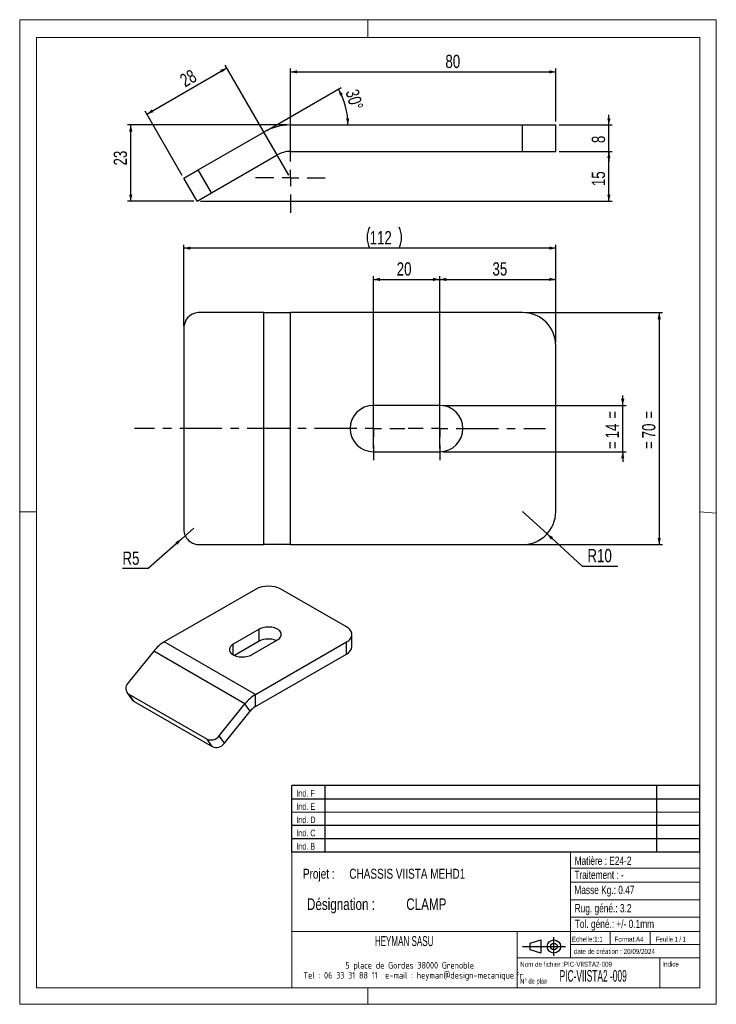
# Model space of a CAD drawing. Header units: millimetres. Extents: x 0 to 210, y 0 to 297.
import ezdxf

# ---------------------------------------------------------------- set-up
doc = ezdxf.new("R2010")
doc.units = ezdxf.units.MM
doc.linetypes.add('CENTERX2', pattern=[20.32, 12.7, -2.54, 2.54, -2.54])
for name, color, linetype in [('COTES', 1, 'Continuous'), ('NOTES', 6, 'Continuous'), ('TRAIT-MIXTES', 3, 'CENTERX2')]:
    doc.layers.add(name, color=color, linetype=linetype)
doc.layers.add('TRAIT-FORT', color=4, linetype='Continuous', lineweight=25)
doc.styles.add('SLDTEXTSTYLE0', font='TXT', dxfattribs={"width": 0.75})
doc.styles.add('SLDTEXTSTYLE1', font='TXT', dxfattribs={"width": 0.692308})
doc.styles.add('SLDTEXTSTYLE2', font='TXT', dxfattribs={"width": 0.7})
doc.styles.add('SLDTEXTSTYLE3', font='TXT', dxfattribs={"width": 0.54034})
doc.styles.add('SLDTEXTSTYLE4', font='ISOCP3', dxfattribs={"width": 0.96})
doc.styles.add('SLDTEXTSTYLE5', font='TXT', dxfattribs={"width": 0.605})
doc.dimstyles.new('SLDDIMSTYLE0', dxfattribs={"dimtxt": 4, "dimasz": 2, "dimexe": 0, "dimexo": 0.0625, "dimgap": 1, "dimtad": 1, "dimdec": 1, "dimrnd": 1e-09, "dimzin": 12, "dimdsep": 46, "dimtxsty": 'SLDTEXTSTYLE0', "dimsah": 1, "dimcen": 0.09, "dimadec": 0, "dimazin": 3, "dimtfac": 1, "dimtdec": 1, "dimtmove": 0, "dimatfit": 0, "dimfxl": 1, "dimfrac": 2, "dimtolj": 1, "dimtzin": 12, "dimarcsym": 0})
doc.dimstyles.new('SLDDIMSTYLE1', dxfattribs={"dimtxt": 4, "dimasz": 2, "dimexe": 0, "dimexo": 0.0625, "dimgap": 1, "dimtad": 1, "dimdec": 1, "dimrnd": 1e-09, "dimzin": 12, "dimdsep": 46, "dimtxsty": 'SLDTEXTSTYLE0', "dimsah": 1, "dimcen": 0.09, "dimadec": 0, "dimazin": 3, "dimtfac": 1, "dimtdec": 1, "dimtofl": 0, "dimtmove": 0, "dimatfit": 3, "dimfxl": 1, "dimfrac": 2, "dimtolj": 1, "dimtzin": 12, "dimarcsym": 0})
doc.dimstyles.new('SLDDIMSTYLE2', dxfattribs={"dimtxt": 4, "dimasz": 2, "dimexe": 0, "dimexo": 0.0625, "dimgap": 1, "dimtad": 1, "dimdec": 4, "dimzin": 12, "dimdsep": 46, "dimtxsty": 'SLDTEXTSTYLE0', "dimsah": 1, "dimcen": 0.09, "dimazin": 3, "dimtfac": 1, "dimtofl": 0, "dimtmove": 0, "dimatfit": 3, "dimfxl": 1, "dimfrac": 2, "dimtolj": 1, "dimtzin": 12, "dimarcsym": 0})
doc.dimstyles.new('SLDDIMSTYLE3', dxfattribs={"dimtxt": 4, "dimasz": 2, "dimexe": 0, "dimexo": 0.0625, "dimgap": 1, "dimtad": 1, "dimdec": 0, "dimrnd": 1e-09, "dimzin": 12, "dimdsep": 46, "dimtxsty": 'SLDTEXTSTYLE0', "dimsah": 1, "dimcen": 0.09, "dimadec": 0, "dimazin": 3, "dimtfac": 1, "dimtdec": 0, "dimtofl": 0, "dimtmove": 0, "dimatfit": 3, "dimfxl": 1, "dimfrac": 2, "dimtolj": 1, "dimtzin": 12, "dimarcsym": 0})
doc.dimstyles.new('SLDDIMSTYLE4', dxfattribs={"dimtxt": 4, "dimasz": 2, "dimexe": 0, "dimexo": 0.0625, "dimgap": 1, "dimtad": 0, "dimtih": 1, "dimtoh": 1, "dimdec": 1, "dimrnd": 1e-09, "dimzin": 12, "dimdsep": 46, "dimtxsty": 'SLDTEXTSTYLE0', "dimsah": 1, "dimcen": 0, "dimadec": 0, "dimazin": 3, "dimtfac": 1, "dimtdec": 1, "dimtofl": 0, "dimtmove": 0, "dimatfit": 3, "dimfxl": 1, "dimfrac": 2, "dimtolj": 1, "dimtzin": 12, "dimarcsym": 0})

# ---------------------------------------------------------------- blocks, each defined once
blk = doc.blocks.new('TAB MODIFS')
for p, q in [((123, 20), (0, 20)), ((0, 0), (0, 20)), ((10, 20), (10, 0)), ((110, 20), (110, 0)), ((123, 0), (123, 20)), ((0, 16), (123, 16)), ((0, 8), (123, 8)), ((0, 4), (123, 4)), ((0, 0), (123, 0))]:
    blk.add_line(p, q)
at = {"color": 7, "linetype": 'Continuous', "lineweight": 18}
blk.add_line((0, 12), (123, 12), dxfattribs=at)
at = {"color": 7}
for tag in ['AUTOATTR0', 'AUTOATTR1', 'AUTOATTR2', 'AUTOATTR3', 'AUTOATTR4', 'AUTOATTR5', 'AUTOATTR6', 'AUTOATTR7', 'AUTOATTR8', 'AUTOATTR9']:
    blk.add_attdef(tag, (0, 0), '', height=1, dxfattribs=at)
at = {"layer": 'NOTES', "color": 211, "char_height": 2, "attachment_point": 1, "style": 'SLDTEXTSTYLE0'}
for s, insert in [('Ind. F', (1.36, 18.66)), ('Ind. E', (1.36, 14.66)), ('Ind. D', (1.36, 10.66)), ('Ind. C', (1.36, 6.66)), ('Ind. B', (1.36, 2.66))]:
    blk.add_mtext(s, dxfattribs=dict(at, insert=insert))
blk = doc.blocks.new('Bloc2')
for p, q in [((2.32, 3.8), (5.55, 4.8)), ((2.32, 1.8), (2.32, 3.8)), ((5.55, 4.8), (5.55, 0.8)), ((9.48, 0), (9.48, 5.6)), ((0, 2.8), (12.98, 2.8)), ((5.55, 0.8), (2.32, 1.8))]:
    blk.add_line(p, q)
for radius in [2, 1]:
    blk.add_circle((9.48, 2.8), radius)
blk = doc.blocks.new('SW_NOTE_0')
at = {"layer": 'NOTES', "color": 0, "char_height": 3.5, "attachment_point": 1, "style": 'SLDTEXTSTYLE0'}
for s, insert in [('Désignation :', (0, 4.51)), ('CLAMP', (29.93, 4.51))]:
    blk.add_mtext(s, dxfattribs=dict(at, insert=insert))
blk = doc.blocks.new('SW_NOTE_1')
at = {"layer": 'NOTES', "color": 0, "char_height": 3, "attachment_point": 1, "style": 'SLDTEXTSTYLE0'}
for s, insert in [('Projet :', (0, 3.87)), ('CHASSIS VIISTA MEHD1', (13.98, 3.87))]:
    blk.add_mtext(s, dxfattribs=dict(at, insert=insert))
blk = doc.blocks.new('SW_NOTE_2')
at = {"layer": 'NOTES', "color": 0, "char_height": 2, "attachment_point": 2, "style": 'SLDTEXTSTYLE4'}
for s, insert in [('5 place de Gordes 38000 Grenoble', (20.94, 2.58)), ('Tel : 06 33 31 88 11  e-mail : heyman@design-mecanique.fr', (22, -0.42))]:
    blk.add_mtext(s, dxfattribs=dict(at, insert=insert))
blk = doc.blocks.new('_D')
at = {"layer": 'COTES', "color": 1, "transparency": 16777216}
for p, q in [((177.6, 265.26), (177.6, 268.26)), ((162.6, 265.26), (178.6, 265.26)), ((177.6, 257.26), (177.6, 265.26)), ((162.6, 257.26), (178.6, 257.26)), ((177.6, 257.26), (177.6, 254.26))]:
    blk.add_line(p, q, dxfattribs=at)
for points in [[(177.6, 265.26), (178.1, 267.26), (177.1, 267.26)], [(177.6, 257.26), (177.1, 255.26), (178.1, 255.26)]]:
    blk.add_solid(points, dxfattribs=at)
at = {"layer": 'COTES', "color": 1, "transparency": 16777216, "insert": (172.44, 259.78), "char_height": 4, "attachment_point": 1, "rotation": 90, "style": 'SLDTEXTSTYLE0'}
blk.add_mtext('8', dxfattribs=at)
blk = doc.blocks.new('_D_1')
at = {"layer": 'COTES', "color": 1, "transparency": 16777216}
for p, q in [((80.6, 265.26), (32.47, 265.26)), ((33.47, 242.26), (33.47, 265.26)), ((52.47, 242.26), (32.47, 242.26))]:
    blk.add_line(p, q, dxfattribs=at)
for points in [[(33.47, 265.26), (32.97, 263.26), (33.97, 263.26)], [(33.47, 242.26), (33.97, 244.26), (32.97, 244.26)]]:
    blk.add_solid(points, dxfattribs=at)
at = {"layer": 'COTES', "color": 1, "transparency": 16777216, "insert": (28.31, 253.02), "char_height": 4, "attachment_point": 1, "rotation": 90, "style": 'SLDTEXTSTYLE0'}
blk.add_mtext('23', dxfattribs=at)
blk = doc.blocks.new('_D_2')
at = {"layer": 'COTES', "color": 1, "transparency": 16777216}
blk.add_line((74.46, 263.62), (96.91, 276.58), dxfattribs=at)
blk.add_arc((77.31, 265.26), 21.64, 0, 30, dxfattribs=at)
for points in [[(96.05, 276.08), (96.52, 274.07), (97.41, 274.53)], [(98.95, 265.26), (99.35, 267.28), (98.35, 267.24)]]:
    blk.add_solid(points, dxfattribs=at)
at = {"layer": 'COTES', "color": 1, "transparency": 16777216, "insert": (102.02, 276.37), "char_height": 4, "attachment_point": 1, "rotation": 285.6699, "style": 'SLDTEXTSTYLE0'}
blk.add_mtext('30°', dxfattribs=at)
blk = doc.blocks.new('_D_3')
at = {"layer": 'COTES', "color": 1, "transparency": 16777216}
for p, q in [((162.6, 257.26), (178.6, 257.26)), ((177.6, 242.26), (177.6, 257.26)), ((54.47, 242.26), (178.6, 242.26))]:
    blk.add_line(p, q, dxfattribs=at)
for points in [[(177.6, 257.26), (177.1, 255.26), (178.1, 255.26)], [(177.6, 242.26), (178.1, 244.26), (177.1, 244.26)]]:
    blk.add_solid(points, dxfattribs=at)
at = {"layer": 'COTES', "color": 1, "transparency": 16777216, "insert": (172.44, 246.8), "char_height": 4, "attachment_point": 1, "rotation": 90, "style": 'SLDTEXTSTYLE0'}
blk.add_mtext('15', dxfattribs=at)
blk = doc.blocks.new('_D_4')
at = {"layer": 'COTES', "color": 1, "transparency": 16777216}
for p, q in [((81.6, 260.76), (81.6, 282.26)), ((161.6, 266.26), (161.6, 282.26)), ((81.6, 281.26), (161.6, 281.26))]:
    blk.add_line(p, q, dxfattribs=at)
for points in [[(81.6, 281.26), (83.6, 280.76), (83.6, 281.76)], [(161.6, 281.26), (159.6, 281.76), (159.6, 280.76)]]:
    blk.add_solid(points, dxfattribs=at)
at = {"layer": 'COTES', "color": 1, "transparency": 16777216, "insert": (128.32, 286.42), "char_height": 4, "attachment_point": 1, "style": 'SLDTEXTSTYLE0'}
blk.add_mtext('80', dxfattribs=at)
blk = doc.blocks.new('_D_5')
at = {"layer": 'COTES', "color": 1, "transparency": 16777216}
for p, q in [((38.31, 268.52), (62.43, 282.45)), ((81.1, 250.13), (61.93, 283.32)), ((48.97, 250.05), (37.81, 269.39))]:
    blk.add_line(p, q, dxfattribs=at)
for points in [[(62.43, 282.45), (60.45, 281.88), (60.95, 281.02)], [(38.31, 268.52), (40.29, 269.09), (39.79, 269.95)]]:
    blk.add_solid(points, dxfattribs=at)
at = {"layer": 'COTES', "color": 1, "transparency": 16777216, "insert": (47.83, 279.97), "char_height": 4, "attachment_point": 1, "rotation": 30, "style": 'SLDTEXTSTYLE0'}
blk.add_mtext('28', dxfattribs=at)
blk = doc.blocks.new('SW_CENTERMARKSYMBOL_0')
at = {"layer": 'TRAIT-MIXTES', "color": 0}
for p, q in [((0, 5), (0, 10.5)), ((-5, 0), (-10.5, 0)), ((0, 0), (-2.5, 0)), ((0, 0), (0, 2.5)), ((0, 0), (0, -2.5)), ((0, 0), (2.5, 0)), ((5, 0), (10.5, 0)), ((0, -5), (0, -10.5))]:
    blk.add_line(p, q, dxfattribs=at)
blk = doc.blocks.new('_D_6')
at = {"layer": 'COTES', "color": 1, "transparency": 16777216}
for p, q in [((181.77, 180.66), (181.77, 183.66)), ((127.6, 180.66), (182.77, 180.66)), ((181.77, 166.66), (181.77, 180.66)), ((127.6, 166.66), (182.77, 166.66)), ((181.77, 166.66), (181.77, 163.66))]:
    blk.add_line(p, q, dxfattribs=at)
for points in [[(181.77, 180.66), (182.27, 182.66), (181.27, 182.66)], [(181.77, 166.66), (181.27, 164.66), (182.27, 164.66)]]:
    blk.add_solid(points, dxfattribs=at)
at = {"layer": 'COTES', "color": 1, "transparency": 16777216, "char_height": 4, "attachment_point": 1, "rotation": 90, "style": 'SLDTEXTSTYLE0'}
for s, insert in [('=', (176.61, 176.62)), ('14', (176.61, 170.71)), ('=', (176.61, 167.47))]:
    blk.add_mtext(s, dxfattribs=dict(at, insert=insert))
blk = doc.blocks.new('_D_7')
at = {"layer": 'COTES', "color": 1, "transparency": 16777216}
for p, q in [((106.6, 167.66), (106.6, 219.66)), ((106.6, 218.66), (126.6, 218.66)), ((126.6, 167.66), (126.6, 219.66))]:
    blk.add_line(p, q, dxfattribs=at)
for points in [[(106.6, 218.66), (108.6, 218.16), (108.6, 219.16)], [(126.6, 218.66), (124.6, 219.16), (124.6, 218.16)]]:
    blk.add_solid(points, dxfattribs=at)
at = {"layer": 'COTES', "color": 1, "transparency": 16777216, "insert": (113.64, 223.82), "char_height": 4, "attachment_point": 1, "style": 'SLDTEXTSTYLE0'}
blk.add_mtext('20', dxfattribs=at)
blk = doc.blocks.new('_D_8')
at = {"layer": 'COTES', "color": 1, "transparency": 16777216}
for p, q in [((152.6, 208.66), (193.77, 208.66)), ((192.77, 208.66), (192.77, 138.66)), ((152.6, 138.66), (193.77, 138.66))]:
    blk.add_line(p, q, dxfattribs=at)
for points in [[(192.77, 208.66), (192.27, 206.66), (193.27, 206.66)], [(192.77, 138.66), (193.27, 140.66), (192.27, 140.66)]]:
    blk.add_solid(points, dxfattribs=at)
at = {"layer": 'COTES', "color": 1, "transparency": 16777216, "char_height": 4, "attachment_point": 1, "rotation": 90, "style": 'SLDTEXTSTYLE0'}
for s, insert in [('=', (187.61, 176.62)), ('70', (187.61, 170.71)), ('=', (187.61, 167.47))]:
    blk.add_mtext(s, dxfattribs=dict(at, insert=insert))
blk = doc.blocks.new('_D_9')
at = {"layer": 'COTES', "color": 1, "transparency": 16777216}
for p, q in [((151.6, 148.66), (158.96, 141.9)), ((158.96, 141.9), (169.54, 132.19)), ((169.54, 132.19), (180.28, 132.19))]:
    blk.add_line(p, q, dxfattribs=at)
blk.add_solid([(158.96, 141.9), (160.1, 140.18), (160.78, 140.92)], dxfattribs=at)
at = {"layer": 'COTES', "color": 1, "transparency": 16777216, "insert": (171.13, 137.35), "char_height": 4, "attachment_point": 1, "style": 'SLDTEXTSTYLE0'}
blk.add_mtext('R10', dxfattribs=at)
blk = doc.blocks.new('_D_10')
at = {"layer": 'COTES', "color": 1, "transparency": 16777216}
for p, q in [((52.46, 143.66), (48.73, 140.33)), ((48.73, 140.33), (38.73, 131.41)), ((38.73, 131.41), (30.95, 131.41))]:
    blk.add_line(p, q, dxfattribs=at)
blk.add_solid([(48.73, 140.33), (46.9, 139.37), (47.57, 138.63)], dxfattribs=at)
at = {"layer": 'COTES', "color": 1, "transparency": 16777216, "insert": (30.95, 136.57), "char_height": 4, "attachment_point": 1, "style": 'SLDTEXTSTYLE0'}
blk.add_mtext('R5', dxfattribs=at)
blk = doc.blocks.new('_D_11')
at = {"layer": 'COTES', "color": 1, "transparency": 16777216}
for p, q in [((126.6, 184.16), (126.6, 219.66)), ((126.6, 218.66), (161.6, 218.66)), ((161.6, 199.66), (161.6, 219.66))]:
    blk.add_line(p, q, dxfattribs=at)
for points in [[(126.6, 218.66), (128.6, 218.16), (128.6, 219.16)], [(161.6, 218.66), (159.6, 219.16), (159.6, 218.16)]]:
    blk.add_solid(points, dxfattribs=at)
at = {"layer": 'COTES', "color": 1, "transparency": 16777216, "insert": (142.5, 223.82), "char_height": 4, "attachment_point": 1, "style": 'SLDTEXTSTYLE0'}
blk.add_mtext('35', dxfattribs=at)
blk = doc.blocks.new('_D_12')
at = {"layer": 'COTES', "color": 1, "transparency": 16777216}
for p, q in [((49.47, 204.66), (49.47, 229.1)), ((161.6, 199.66), (161.6, 229.1)), ((161.6, 228.1), (49.47, 228.1))]:
    blk.add_line(p, q, dxfattribs=at)
for centre, start, end in [((111.82, 231.27), 153.4349, 206.5651), ((107.99, 231.27), 333.4349, 26.5651)]:
    blk.add_arc(centre, 7.1, start, end, dxfattribs=at)
for points in [[(49.47, 228.1), (51.47, 227.6), (51.47, 228.6)], [(161.6, 228.1), (159.6, 228.6), (159.6, 227.6)]]:
    blk.add_solid(points, dxfattribs=at)
at = {"layer": 'COTES', "color": 1, "transparency": 16777216, "insert": (105.47, 233.25), "char_height": 4, "attachment_point": 1, "style": 'SLDTEXTSTYLE0'}
blk.add_mtext('112', dxfattribs=at)
blk = doc.blocks.new('SW_CENTERMARKSYMBOL_1')
at = {"layer": 'TRAIT-MIXTES', "color": 0}
for p, q in [((0, 5), (0, 9.5)), ((20, 5), (20, 9.5)), ((-5, 0), (-72.02, 0)), ((0, 0), (-2.5, 0)), ((0, 0), (0, 2.5)), ((0, 0), (0, -2.5)), ((0, 0), (2.5, 0)), ((5, 0), (9.5, 0)), ((15, 0), (10.5, 0)), ((20, 0), (17.5, 0)), ((20, 0), (20, 2.5)), ((20, 0), (20, -2.5)), ((20, 0), (22.5, 0)), ((25, 0), (51.85, 0)), ((0, -5), (0, -9.5)), ((20, -5), (20, -9.5))]:
    blk.add_line(p, q, dxfattribs=at)

msp = doc.modelspace()

# ---------------------------------------------------------------- linework, layer by layer
at = {"color": 7, "linetype": 'Continuous', "lineweight": 18}
for p, q in [((-0.01708, 297.00001), (209.98292, 297.00001)), ((-0.01708, 297.00001), (-0.01708, 0.00001)), ((104.98292, 297.00001), (104.98292, 291.62682)), ((209.98292, 297.00001), (209.98292, 0.00001)), ((5.00001, 291.62682), (205.00002, 291.62682)), ((5.00001, 291.62682), (5.00001, 148.50908)), ((205.00002, 291.62682), (204.99989, 5.00007)), ((-0.01708, 148.50908), (5.00001, 148.50908)), ((5.00001, 148.50908), (5.00001, 5.00007)), ((204.99996, 148.51843), (209.98292, 148.1054)), ((5.00001, 67.69225), (5.00001, 5.00007)), ((81.99989, 46.00007), (81.99989, 5.00007)), ((204.99989, 46.00007), (81.99989, 46.00007)), ((165.99989, 46.00007), (165.99989, 14.00007)), ((204.99989, 46.00007), (204.99989, 5.00007)), ((165.99989, 41.1141), (204.99989, 41.1141)), ((165.99989, 36.79806), (204.99989, 36.79806)), ((165.99989, 31.55305), (204.9999, 31.55305)), ((165.99989, 26.26487), (204.99989, 26.26487)), ((81.99989, 22.00007), (204.99989, 22.00007)), ((149.99989, 22.00007), (149.99989, 5.00007)), ((177.99989, 22.00007), (177.99989, 18.00007)), ((189.99989, 22.00007), (189.99989, 18.00007)), ((165.99989, 18.00007), (204.99989, 18.00007)), ((149.99989, 14.00007), (204.99989, 14.00007)), ((192.99989, 14.00007), (192.99989, 5.00007)), ((5.00001, 5.00007), (204.99989, 5.00007)), ((81.99989, 5.00007), (204.99989, 5.00007)), ((104.98292, 0.00001), (104.98292, 5.00007)), ((-0.01708, 0.00001), (209.98292, 0.00001))]:
    msp.add_line(p, q, dxfattribs=at)
at = {"layer": 'TRAIT-FORT', "color": 4, "linetype": 'Continuous', "lineweight": 25}
for p, q in [((81.59553, 257.26051), (81.59553, 265.26051)), ((81.59553, 265.26051), (151.59553, 265.26051)), ((151.59553, 257.26051), (151.59553, 265.26051)), ((151.59553, 265.26051), (161.59553, 265.26051)), ((161.59553, 257.26051), (161.59553, 265.26051)), ((53.8013, 251.68871), (73.59553, 263.11692)), ((77.59553, 256.18871), (73.59553, 263.11692)), ((57.8013, 244.76051), (77.59553, 256.18871)), ((81.59553, 257.26051), (151.59553, 257.26051)), ((151.59553, 257.26051), (161.59553, 257.26051)), ((49.47117, 249.18871), (53.8013, 251.68871)), ((57.8013, 244.76051), (53.8013, 251.68871)), ((53.47117, 242.26051), (49.47117, 249.18871)), ((53.47117, 242.26051), (57.8013, 244.76051)), ((73.59553, 208.66171), (53.8013, 208.66171)), ((73.59553, 138.66171), (73.59553, 208.66171)), ((73.59553, 208.66171), (81.59553, 208.66171)), ((151.59553, 208.66171), (81.59553, 208.66171)), ((81.59553, 138.66171), (81.59553, 208.66171)), ((49.47117, 203.66171), (49.47117, 143.66171)), ((161.59553, 148.66171), (161.59553, 198.66171)), ((126.59553, 180.66171), (106.59553, 180.66171)), ((106.59553, 166.66171), (126.59553, 166.66171)), ((53.8013, 138.66171), (73.59553, 138.66171)), ((81.59553, 138.66171), (73.59553, 138.66171)), ((81.59553, 138.66171), (151.59553, 138.66171)), ((71.03233, 125.16808), (43.53374, 109.29347)), ((98.53093, 113.82907), (78.88908, 125.16808)), ((72.21085, 113.14873), (64.3541, 108.61313)), ((72.21085, 109.51966), (72.21085, 113.14873)), ((69.85382, 105.43821), (77.71056, 109.97381)), ((100.15812, 107.9322), (100.15812, 111.56127)), ((71.03233, 93.41887), (43.53374, 109.29347)), ((64.3541, 105.43821), (64.3541, 108.61313)), ((72.21085, 109.51966), (64.77573, 105.22746)), ((71.03233, 93.41887), (98.53093, 109.29347)), ((98.53093, 105.6644), (98.53093, 109.29347)), ((40.39104, 106.50683), (32.61513, 96.83367)), ((67.88964, 90.63223), (40.39104, 106.50683)), ((71.03233, 89.7898), (98.53093, 105.6644)), ((32.3067, 94.10251), (33.87805, 91.86676)), ((32.87828, 93.5837), (56.44851, 79.9769)), ((34.44963, 91.34795), (32.87828, 93.5837)), ((71.03233, 89.7898), (71.03233, 93.41887)), ((34.44963, 91.34795), (58.01986, 77.74115)), ((60.11373, 80.95907), (67.88964, 90.63223)), ((69.46099, 88.39648), (67.88964, 90.63223)), ((61.68508, 78.72332), (69.46099, 88.39648)), ((61.68508, 78.72332), (60.11373, 80.95907)), ((58.01986, 77.74115), (56.44851, 79.9769))]:
    msp.add_line(p, q, dxfattribs=at)
at = {"layer": 'TRAIT-FORT', "color": 4, "linetype": 'Continuous', "lineweight": 25, "flags": 128}
for points in [[(77.71056, 109.97381), (78.01121, 110.16884), (78.2706, 110.3827), (78.48524, 110.61249), (78.6522, 110.85512), (78.76925, 111.10729), (78.8348, 111.36561), (78.84795, 111.62657), (78.80853, 111.88665), (78.71708, 112.14233), (78.57483, 112.39015), (78.38371, 112.62676), (78.1463, 112.84896), (77.8658, 113.05375), (77.54602, 113.23835), (77.19128, 113.40028), (76.80637, 113.53733), (76.39651, 113.64767), (75.96722, 113.72979), (75.52433, 113.78258), (75.07381, 113.80533), (74.62177, 113.79774), (74.1743, 113.7599), (73.73748, 113.69233), (73.31719, 113.59594), (72.91913, 113.47204), (72.54868, 113.32229), (72.21085, 113.14873)], [(98.53093, 109.29347), (98.89706, 109.52668), (99.22184, 109.77948), (99.50212, 110.04943), (99.73522, 110.33395), (99.9189, 110.63029), (100.05137, 110.93559), (100.13136, 111.24692), (100.15812, 111.56127), (100.13136, 111.87563), (100.05137, 112.18696), (99.9189, 112.49226), (99.73522, 112.7886), (99.50212, 113.07312), (99.22184, 113.34307), (98.89706, 113.59587), (98.53093, 113.82907)], [(64.3541, 108.61313), (64.05346, 108.41811), (63.79406, 108.20425), (63.57943, 107.97446), (63.41246, 107.73183), (63.29542, 107.47965), (63.22987, 107.22134), (63.21672, 106.96038), (63.25613, 106.7003), (63.34758, 106.44462), (63.48983, 106.1968), (63.68096, 105.96019), (63.91837, 105.73799), (64.19887, 105.5332), (64.51865, 105.3486), (64.87339, 105.18667), (65.2583, 105.04961), (65.66816, 104.93928), (66.09744, 104.85716), (66.54034, 104.80437), (66.99086, 104.78162), (67.4429, 104.78921), (67.89036, 104.82705), (68.32719, 104.89462), (68.74748, 104.99101), (69.14554, 105.11491), (69.51599, 105.26465), (69.85382, 105.43821)]]:
    msp.add_lwpolyline(points, dxfattribs=at)
at = {"layer": 'TRAIT-FORT', "color": 4, "linetype": 'Continuous', "lineweight": 25}
for centre, radius, start, end in [((81.59553, 249.26051), 16, 90, 120), ((81.59553, 249.26051), 8, 90, 120), ((54.19635, 203.94458), 4.73364, 94.7873049, 183.4259058), ((151.59553, 198.66171), 10, 0, 90), ((106.59553, 173.66171), 7, 90, 270), ((126.59553, 173.66171), 7, 270, 90), ((151.59553, 148.66171), 10, 270, 0), ((54.12793, 143.31958), 4.66931, 175.7980743, 265.988715), ((74.96071, 117.58635), 8.53901, 62.6096722, 117.3903278), ((74.97764, 104.13738), 6.05179, 67.5473391, 117.2056947), ((49.5112, 99.38683), 11.57029, 121.1058994, 142.0212651), ((97.3778, 108.20946), 2.79411, 294.3746583, 354.3052007), ((34.05615, 95.31471), 2.09375, 133.4916362, 235.7666732), ((77.0098, 83.51223), 11.57029, 121.1058994, 142.0212651), ((35.3303, 92.89248), 1.77795, 215.2333305, 240.3088388), ((74.02107, 84.83648), 5.78515, 121.1058994, 142.0212651), ((57.66686, 82.76027), 3.03834, 246.35988, 323.6423922), ((59.2382, 80.52452), 3.03834, 246.35988, 323.6423922)]:
    msp.add_arc(centre, radius, start, end, dxfattribs=at)

# ---------------------------------------------------------------- block references
for name, p in [('TAB MODIFS', (81.99345, 45.98993)), ('Bloc2', (151.5598, 14.63436))]:
    msp.add_blockref(name, p)
at = {"layer": 'NOTES', "color": 211}
for name, p in [('SW_NOTE_1', (85.36713, 37.00908)), ('SW_NOTE_0', (86.5923, 27.44498)), ('SW_NOTE_2', (96.62542, 10.19141))]:
    msp.add_blockref(name, p, dxfattribs=at)
at = {"layer": 'TRAIT-MIXTES', "color": 3}
for name, p in [('SW_CENTERMARKSYMBOL_0', (81.59553, 249.26051)), ('SW_CENTERMARKSYMBOL_1', (106.59553, 173.66171))]:
    msp.add_blockref(name, p, dxfattribs=at)

# ---------------------------------------------------------------- texts
at = {"layer": 'NOTES', "color": 211}
for s, insert, char_height, attachment_point, style in [('Matière : E24-2', (167.26638, 44.55517), 2.5, 1, 'SLDTEXTSTYLE0'), ('Traitement : -', (167.1954, 40.31783), 2.5, 1, 'SLDTEXTSTYLE0'), ('Masse Kg.: 0.47', (167.1954, 35.75001), 2.5, 1, 'SLDTEXTSTYLE0'), ('Rug. géné.: 3.2', (167.28463, 30.23562), 2.5, 1, 'SLDTEXTSTYLE0'), ('Tol. géné.: +/- 0.1mm', (167.32348, 25.4994), 2.5, 1, 'SLDTEXTSTYLE0'), ('HEYMAN SASU', (115.8788, 20.57008), 3, 2, 'SLDTEXTSTYLE5'), ('Echelle:1:1', (166.45335, 20.40482), 1.5, 1, 'SLDTEXTSTYLE0'), ('Format:A4', (179.28917, 20.38022), 1.5, 1, 'SLDTEXTSTYLE0'), ('Feuille 1 / 1', (191.80627, 20.38405), 1.5, 1, 'SLDTEXTSTYLE1'), ('date de création : 20/09/2024', (167.00885, 16.69482), 1.5, 1, 'SLDTEXTSTYLE0'), ('Nom de fichier :PIC-VIISTA2-009', (150.85229, 12.81543), 1.5, 1, 'SLDTEXTSTYLE0'), ('Indice', (193.69258, 12.86023), 1.5, 1, 'SLDTEXTSTYLE0'), ('PIC-VIISTA2 -009', (162.75595, 10.32954), 3.5, 1, 'SLDTEXTSTYLE3'), ('N° de plan', (150.87802, 7.76509), 1.5, 1, 'SLDTEXTSTYLE2')]:
    msp.add_mtext(s, dxfattribs=dict(at, insert=insert, char_height=char_height, attachment_point=attachment_point, style=style))

# ---------------------------------------------------------------- dimensions: what is measured, and where the dimension line sits
at = {"layer": 'COTES', "color": 1}
for base, p1, p2, picture, middle in [((161.59553, 281.26051), (81.59553, 259.76051), (161.59553, 265.26051), '_D_4', (131.27992, 281.26051)), ((126.59553, 218.66171), (106.59553, 166.66171), (126.59553, 166.66171), '_D_7', (116.59553, 218.66171)), ((161.59553, 218.66171), (126.59553, 183.16171), (161.59553, 198.66171), '_D_11', (145.45769, 218.66171))]:
    dim = msp.add_linear_dim(base=base, p1=p1, p2=p2, dimstyle='SLDDIMSTYLE1', dxfattribs=at)
    dim.commit()
    dim.dimension.update_dxf_attribs({"geometry": picture, "text_midpoint": middle, "dimtype": 160})
for base, p1, p2, angle, dimstyle, picture, middle in [((62.43348, 282.45014), (49.47117, 249.18871), (81.59553, 249.26051), 30, 'SLDDIMSTYLE3', '_D_5', (52.97025, 276.98654)), ((177.59553, 265.26051), (161.59553, 257.26051), (161.59553, 265.26051), 90, 'SLDDIMSTYLE0', '_D', (177.59553, 261.26051)), ((33.47117, 265.26051), (53.47117, 242.26051), (81.59553, 265.26051), 90, 'SLDDIMSTYLE1', '_D_1', (33.47117, 255.97621)), ((177.59553, 257.26051), (53.47117, 242.26051), (161.59553, 257.26051), 90, 'SLDDIMSTYLE1', '_D_3', (177.59553, 249.76051))]:
    dim = msp.add_linear_dim(base=base, p1=p1, p2=p2, angle=angle, dimstyle=dimstyle, dxfattribs=at)
    dim.commit()
    dim.dimension.update_dxf_attribs({"geometry": picture, "text_midpoint": middle, "dimtype": 160})
dim = msp.add_angular_dim_2l(base=(98.20871, 270.86075), line1=((73.59553, 263.11692), (49.47117, 249.18871)), line2=((81.59553, 265.26051), (161.59553, 265.26051)), dimstyle='SLDDIMSTYLE2', dxfattribs=at)
dim.commit()
dim.dimension.update_dxf_attribs({"geometry": '_D_2', "text_midpoint": (98.14181, 271.10473), "dimtype": 162})
dim = msp.add_linear_dim(base=(49.47117, 228.09629), p1=(161.59553, 198.66171), p2=(49.47117, 203.66171), text='(<>)', dimstyle='SLDDIMSTYLE3', dxfattribs=at)
dim.commit()
dim.dimension.update_dxf_attribs({"geometry": '_D_12', "text_midpoint": (109.90246, 228.09629), "dimtype": 160})
for base, p1, p2, dimstyle, picture, middle in [((189.59553, 138.66171), (151.59553, 208.66171), (151.59553, 138.66171), 'SLDDIMSTYLE1', '_D_8', (189.59553, 173.66171)), ((178.59553, 180.66171), (126.59553, 166.66171), (126.59553, 180.66171), 'SLDDIMSTYLE0', '_D_6', (178.59553, 173.66171))]:
    dim = msp.add_linear_dim(base=base, p1=p1, p2=p2, angle=90, text='=<>=', dimstyle=dimstyle, dxfattribs=at)
    dim.commit()
    dim.dimension.update_dxf_attribs({"geometry": picture, "text_midpoint": middle, "dimtype": 160})
for center, mpoint, picture, middle in [((151.59553, 148.66171), (158.96341, 141.90048), '_D_9', (175.70582, 135.36669)), ((52.45593, 143.66171), (48.72532, 140.33267), '_D_10', (34.04235, 134.58563))]:
    dim = msp.add_radius_dim(center=center, mpoint=mpoint, dimstyle='SLDDIMSTYLE4', dxfattribs=at)
    dim.commit()
    dim.dimension.update_dxf_attribs({"geometry": picture, "text_midpoint": middle, "dimtype": 164})

doc.saveas('drawing.dxf')
